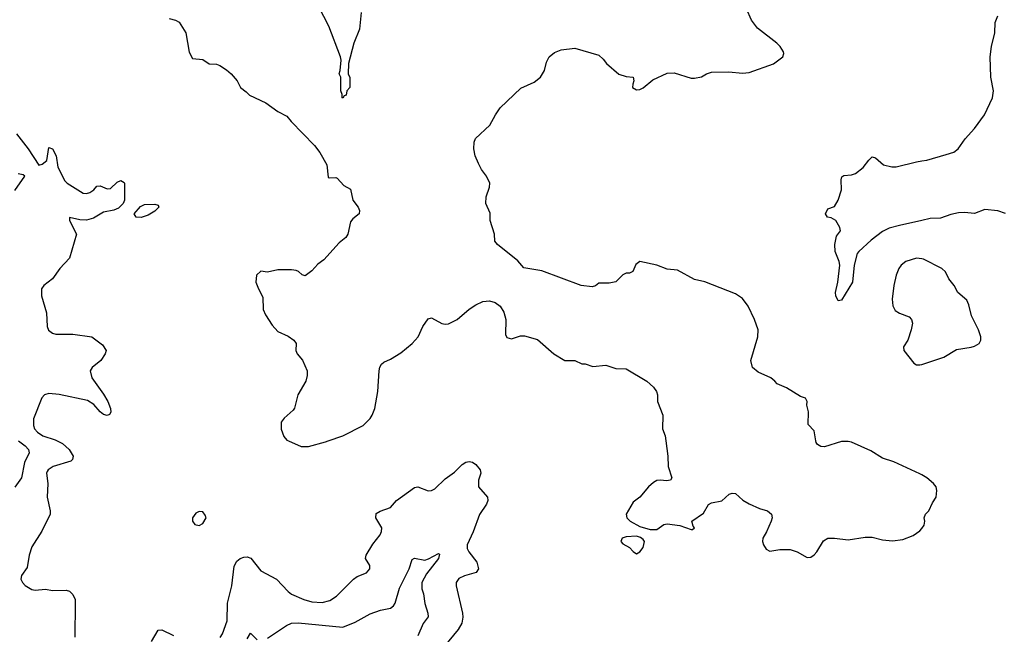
# Model space of a CAD drawing. Header units: inches. Extents: x 1384664 to 1536621, y 460766 to 646467.
# Tile 209 of 256: x 1454719 to 1460484, y 568867 to 572467. Entities that reach past the tile are written whole.
import ezdxf

# ---------------------------------------------------------------- set-up
doc = ezdxf.new("R2010")
doc.units = ezdxf.units.IN
doc.header["$MEASUREMENT"] = 0
for name, color, linetype in [('B4556', 7, 'Continuous'), ('B4557', 7, 'Continuous'), ('B4566', 7, 'Continuous'), ('B4567', 7, 'Continuous')]:
    doc.layers.add(name, color=color, linetype=linetype)

msp = doc.modelspace()

# ---------------------------------------------------------------- linework, layer by layer
at = {"layer": 'B4556', "color": 5}
for points, elevation in [([(1454711.6, 570000), (1454751, 569970), (1454770.2, 569950), (1454774, 569930), (1454747.5, 569872.5), (1454730, 569784), (1454690, 569729.7)], 760), ([(1454938.5, 570000), (1454970, 569984.5), (1455007.9, 569950), (1455032.4, 569910), (1455028.2, 569890), (1455018.2, 569881.8), (1454914.9, 569850), (1454884.4, 569830), (1454879.9, 569820.1), (1454875.8, 569810), (1454883.7, 569750), (1454880.2, 569670), (1454896.9, 569590), (1454896.5, 569570), (1454848.2, 569471.8), (1454790, 569379.6), (1454773.4, 569330), (1454762.4, 569257.6), (1454729.3, 569210.7), (1454725.5, 569190), (1454734.3, 569170), (1454750, 569151.8), (1454790, 569129.1), (1454810, 569125.2), (1454870, 569132.2), (1454910, 569124.4), (1454990, 569126), (1455010, 569119.1), (1455030, 569100.7), (1455042.6, 569070), (1455044, 569050), (1455040.7, 568850)], 780), ([(1456291.9, 570000), (1456367.2, 569967.2), (1456410, 569966.2), (1456510, 569994.6), (1456525.2, 570000)], 820), ([(1458501.3, 570000), (1458513, 569910), (1458515.8, 569850), (1458537.1, 569782.9), (1458530, 569769.6), (1458505.4, 569765.4), (1458470, 569769.5), (1458450, 569767), (1458430, 569757), (1458400.7, 569730), (1458350, 569669.3), (1458310, 569641.2), (1458270.5, 569570), (1458272.7, 569550), (1458292.7, 569530), (1458350, 569498), (1458410, 569480.4), (1458450, 569481.6), (1458489.7, 569510.3), (1458510, 569514.3), (1458584.7, 569504.7), (1458650, 569480.5), (1458658.4, 569481.6), (1458669, 569490), (1458661.2, 569501.2), (1458653.2, 569530), (1458722.9, 569577.1), (1458752.3, 569627.7), (1458770, 569636.3), (1458830, 569648), (1458872.1, 569687.9), (1458890, 569694), (1458909.3, 569690.7), (1458952.3, 569652.3), (1458990, 569630.6), (1459050, 569603.8), (1459098, 569590), (1459120.7, 569570), (1459124, 569550), (1459118, 569530), (1459092.1, 569467.9), (1459070.6, 569430), (1459068.5, 569410), (1459073.4, 569390), (1459090, 569364.9), (1459110, 569353.4), (1459170, 569363.6), (1459230, 569362.7), (1459270, 569350.2), (1459330, 569316.5), (1459350, 569318.6), (1459370, 569331.4), (1459385.8, 569350), (1459425.4, 569414.6), (1459450, 569430.3), (1459489.7, 569430.3), (1459570, 569420.2), (1459670, 569434.9), (1459710, 569436.5), (1459770, 569419.5), (1459830, 569414.4), (1459890, 569421.7), (1459950, 569444.9), (1459990, 569472), (1460000, 569485.7)], 820), ([(1460000, 569800.9), (1459990, 569807), (1459836.2, 569876.2), (1459770, 569898.9), (1459702.2, 569942.2), (1459590, 569991.5), (1459570, 569996.9), (1459530, 569996.9), (1459430, 569964.7), (1459410, 569966.9), (1459390, 569978), (1459382.4, 569990), (1459380.5, 570000)], 820), ([(1455891.9, 568848.1), (1455906.2, 568870), (1455933.6, 568946.4), (1455934.7, 569050), (1455961.5, 569150), (1455974.9, 569265.1), (1455990, 569294.9), (1456009.3, 569310.7), (1456030, 569318), (1456050, 569319.7), (1456072.9, 569312.9), (1456130, 569238.9), (1456221.5, 569190), (1456290, 569116.9), (1456310, 569101.5), (1456383, 569070), (1456430, 569057.6), (1456490, 569052.3), (1456535, 569065), (1456572.8, 569090), (1456672.3, 569190), (1456694.8, 569205.2), (1456750, 569226.7), (1456768.2, 569250), (1456767.8, 569270), (1456743.7, 569310), (1456746.6, 569330), (1456786, 569394), (1456829.5, 569450.5), (1456838, 569470), (1456839.6, 569490), (1456804.7, 569550), (1456806.1, 569573.9), (1456830, 569588.7), (1456890, 569608.8), (1456925.7, 569650), (1457030, 569727.2), (1457050, 569730.3), (1457110, 569706.5), (1457130, 569709), (1457150, 569718.5), (1457210, 569776.9), (1457264, 569816), (1457310, 569862.4), (1457330, 569875.8), (1457350, 569878.7), (1457370, 569874.3), (1457390, 569860.8), (1457415, 569830), (1457419.3, 569810), (1457404.4, 569770), (1457404.6, 569730), (1457458, 569670), (1457459.1, 569650), (1457451.1, 569630), (1457410, 569567.8), (1457373.8, 569466.2), (1457338, 569390), (1457338.5, 569370), (1457349, 569350), (1457395.5, 569290), (1457405.2, 569250), (1457390.9, 569229.1), (1457324, 569210), (1457290, 569193.7), (1457274.9, 569170), (1457273.4, 569150), (1457312, 568990), (1457313.7, 568966.3), (1457307.1, 568932.9), (1457285.1, 568894.9), (1457159.1, 568740.9)], 780), ([(1456170, 568843.8), (1456281, 568919), (1456310, 568931.8), (1456350, 568933.9), (1456610.6, 568909.4), (1456682.6, 568937.4), (1456770, 568986.3), (1456832, 569008), (1456890, 569020.2), (1456906.4, 569033.6), (1456916.4, 569050), (1456942.7, 569137.3), (1456998.5, 569250), (1457015.9, 569304.1), (1457030, 569313), (1457090, 569301.8), (1457111.6, 569308.4), (1457170, 569340.7), (1457175.8, 569335.8), (1457170.2, 569310), (1457099.6, 569220.4), (1457072.4, 569170), (1457073.1, 569133.1), (1457083.5, 569103.5), (1457090, 569046.8), (1457108.2, 568990), (1457110.3, 568970), (1457081.1, 568930), (1457050, 568857.7)], 760), ([(1455490, 568823.7), (1455530, 568891.8), (1455550, 568892.7), (1455619.4, 568859.4)], 780), ([(1456050, 568840.7), (1456070, 568873.4), (1456110, 568835.3)], 760)]:
    msp.add_lwpolyline(points, dxfattribs=dict(at, elevation=elevation))
at = {"layer": 'B4556', "color": 5, "elevation": 820}
for points in [[(1455770, 569586), (1455750, 569576), (1455730.7, 569550), (1455730.7, 569530), (1455744, 569510), (1455770, 569503.7), (1455790, 569515.5), (1455809.6, 569550), (1455805.4, 569565.4), (1455790, 569585.2)], [(1458330, 569442), (1458270, 569438), (1458246, 569430), (1458238.8, 569410), (1458250, 569396), (1458290, 569376), (1458310, 569351), (1458330, 569338.8), (1458350, 569350.7), (1458370, 569376), (1458377.6, 569410), (1458370, 569422.7), (1458354.3, 569434.3)]]:
    msp.add_lwpolyline(points, close=True, dxfattribs=at)
at = {"layer": 'B4557', "color": 5}
for points, elevation in [([(1456718, 572510), (1456709.1, 572410.9), (1456675.8, 572330), (1456644.7, 572210), (1456642, 572150), (1456651.6, 572128.4), (1456652, 572070), (1456634, 572050), (1456630, 572026), (1456618, 572022), (1456610, 572008), (1456606, 572010), (1456606, 572030), (1456598, 572050), (1456598, 572130), (1456589.2, 572150), (1456595.3, 572170), (1456601.2, 572230), (1456597.2, 572250), (1456528.8, 572430), (1456470, 572542.4)], 820), ([(1459380.5, 570000), (1459370, 570058), (1459335.3, 570095.3), (1459337.6, 570170), (1459326.6, 570210), (1459329.2, 570230), (1459319, 570250), (1459290, 570259.5), (1459209.3, 570310), (1459153.4, 570333.4), (1459140.9, 570350), (1459116, 570370), (1459043.3, 570403.3), (1459009.6, 570430), (1458998.7, 570470), (1459040.9, 570610), (1459042.9, 570650), (1459022, 570710), (1458984, 570790), (1458950, 570834.3), (1458910, 570860.5), (1458731.1, 570931.1), (1458670, 570945.4), (1458570, 570999.6), (1458510, 571005.6), (1458449.6, 571029.6), (1458350, 571051.6), (1458325.9, 571034.1), (1458307.7, 570992.3), (1458290, 570982.7), (1458270, 570982.7), (1458250, 570973.2), (1458210, 570932), (1458170, 570922.9), (1458110, 570924), (1458090, 570908.7), (1458070, 570902.7), (1458006.6, 570910), (1457776.3, 570996.3), (1457670, 571014.6), (1457635.2, 571055.2), (1457515.4, 571150), (1457501.3, 571170), (1457499.6, 571210), (1457474, 571290), (1457473.3, 571333.3), (1457447.9, 571390), (1457449.8, 571430), (1457470, 571486.8), (1457470.8, 571510), (1457452.3, 571550), (1457422.6, 571590), (1457404.2, 571624.2), (1457385.1, 571670), (1457376.9, 571710), (1457379.6, 571750), (1457388.1, 571771.9), (1457471.5, 571848.5), (1457503.7, 571910), (1457532.3, 571950), (1457653.4, 572066.6), (1457730, 572101.8), (1457768.6, 572130), (1457791.1, 572168.9), (1457802.5, 572217.5), (1457818.7, 572250), (1457850, 572275.5), (1457890, 572290.2), (1457970, 572299.6), (1458110, 572260.4), (1458135.8, 572235.8), (1458154, 572210), (1458227.6, 572147.6), (1458270, 572133.7), (1458311.3, 572130), (1458314.8, 572110), (1458307.7, 572090), (1458306.8, 572070), (1458330, 572057.3), (1458350, 572059.1), (1458370, 572067.7), (1458425.4, 572114.6), (1458510, 572154.4), (1458550, 572155.8), (1458650, 572125.5), (1458670, 572123.8), (1458710, 572132.4), (1458739.3, 572150), (1458770, 572159.6), (1458870, 572162.7), (1458950, 572154), (1458990, 572157.4), (1459131.7, 572208.3), (1459187, 572250), (1459192.6, 572270), (1459190, 572279), (1459171.3, 572310), (1459151.3, 572330), (1459038.3, 572418.3), (1459004.1, 572464.1), (1458973.3, 572530)], 820), ([(1455594, 572474), (1455630, 572464.9), (1455652.4, 572452.4), (1455690.5, 572390), (1455710, 572278), (1455730, 572240.5), (1455790, 572234.9), (1455828.8, 572208.8), (1455870, 572206.7), (1455890, 572199.5), (1455930, 572173.7), (1455956.4, 572150), (1455992.7, 572110), (1456010.5, 572070.5), (1456045.2, 572045.2), (1456064.4, 572024.4), (1456160, 571980), (1456230, 571930.4), (1456282.6, 571902.6), (1456308.8, 571870), (1456444.9, 571730), (1456476.4, 571690), (1456516.7, 571616.7), (1456525.1, 571545.1), (1456530, 571540.7), (1456570, 571542), (1456578, 571538), (1456615.9, 571495.9), (1456655.1, 571475.1), (1456670, 571411), (1456700.7, 571370), (1456707.3, 571350), (1456706, 571330), (1456670, 571301.2), (1456656.1, 571283.9), (1456639.5, 571210), (1456628.2, 571191.8), (1456590, 571160.5), (1456499.9, 571060.1), (1456464.1, 571035.9), (1456430, 570996.9), (1456390, 570967.3), (1456372.5, 570972.5), (1456351.9, 570991.9), (1456338.3, 570998.3), (1456310, 571002.9), (1456230, 571002), (1456170, 570988.7), (1456130, 570994), (1456104.7, 570970), (1456102, 570930), (1456116, 570890), (1456141.4, 570841.4), (1456143.6, 570770), (1456158, 570738), (1456197.1, 570677.1), (1456230, 570641), (1456290, 570612.4), (1456324, 570590), (1456337.3, 570570), (1456336.3, 570530), (1456342.8, 570510), (1456373.5, 570473.5), (1456402, 570410), (1456402, 570382), (1456393.7, 570350), (1456347.8, 570270), (1456328.3, 570191.7), (1456320.5, 570179.5), (1456267.5, 570132.5), (1456250.3, 570109.7), (1456248.9, 570068.9), (1456265.3, 570025.3), (1456283.6, 570003.6), (1456291.9, 570000)], 820), ([(1454699, 571799), (1454769, 571710), (1454830, 571616), (1454850, 571620.5), (1454876.8, 571643.2), (1454890, 571718), (1454910, 571711), (1454932.4, 571670), (1454942.4, 571602.4), (1454983.4, 571523.4), (1454996, 571510), (1455090, 571450.4), (1455110, 571449.3), (1455130, 571454.3), (1455153.5, 571470), (1455170, 571492.7), (1455190, 571494.6), (1455230, 571476.9), (1455250, 571478.5), (1455290, 571514.6), (1455310, 571525.7), (1455330, 571514.4), (1455332.8, 571507.2), (1455332.9, 571410), (1455325, 571390), (1455296.8, 571363.2), (1455270, 571351.4), (1455210, 571340.3), (1455150, 571304.1), (1455110, 571292.7), (1455070, 571295), (1455010.7, 571309.3), (1455010.3, 571290), (1455050.3, 571210), (1455010.3, 571070), (1454954, 571010), (1454911.1, 570948.9), (1454859.1, 570910), (1454846.7, 570890), (1454847, 570850), (1454874.9, 570750), (1454878.8, 570670), (1454887.9, 570647.9), (1454911.3, 570630), (1454930, 570624.4), (1455030, 570624.9), (1455140.7, 570610), (1455202.8, 570562.8), (1455224.9, 570530), (1455218.4, 570510), (1455193.1, 570470), (1455142.4, 570430), (1455130.5, 570410), (1455141.6, 570370), (1455210, 570272.7), (1455234.3, 570230), (1455250.3, 570189.7), (1455251.8, 570168.2), (1455245.2, 570154.8), (1455230, 570147.8), (1455210, 570153.6), (1455190, 570169.7), (1455152.9, 570212.9), (1455115.8, 570235.8), (1454949.3, 570270.7), (1454890, 570277.3), (1454864, 570270), (1454847.4, 570252.6), (1454799.5, 570130), (1454799.6, 570090), (1454806, 570070), (1454822.7, 570050), (1454854.4, 570030), (1454926.1, 570006.1), (1454938.5, 570000)], 780), ([(1460000, 571291.3), (1459870, 571262.2), (1459810, 571245.5), (1459770, 571227.1), (1459704.9, 571175.1), (1459631.8, 571110), (1459622.8, 571097.2), (1459604.3, 571030), (1459594.1, 570930), (1459530, 570824.5), (1459510, 570820.5), (1459498.2, 570850), (1459496, 570870), (1459509.8, 570930), (1459521.6, 571030), (1459517.7, 571050), (1459492.8, 571110), (1459491.5, 571150), (1459501.5, 571198.5), (1459525.1, 571230), (1459521.6, 571250), (1459497.8, 571290), (1459470, 571306.4), (1459449.4, 571310), (1459436.2, 571330), (1459450, 571359.1), (1459490, 571373), (1459510, 571410.6), (1459529.6, 571469.6), (1459528.2, 571530), (1459532.9, 571547.1), (1459545.1, 571554.9), (1459590, 571559), (1459613.2, 571566.8), (1459657.7, 571602.3), (1459690, 571644.9), (1459710, 571663), (1459730, 571657.6), (1459776.2, 571616.2), (1459825.2, 571605.2), (1459850, 571604.6), (1459970, 571634.4), (1460000, 571639.5)], 780), ([(1454690, 571466), (1454748, 571550), (1454739, 571559), (1454710, 571564)], 780), ([(1460000, 571065.4), (1459970, 571070.5), (1459906.7, 571050), (1459880.6, 571030), (1459865.7, 571010), (1459850.8, 570970), (1459836.8, 570910), (1459826.3, 570830), (1459831.8, 570791.8), (1459844.4, 570764.4), (1459870, 570747.2), (1459927.4, 570727.4), (1459941.3, 570710), (1459945.7, 570690), (1459938.6, 570650), (1459918.2, 570590), (1459892.9, 570550), (1459896.1, 570530), (1459954.8, 570454.8), (1459970, 570444.9), (1459990, 570444.6), (1460000, 570447.8)], 820), ([(1456525.2, 570000), (1456610, 570030.3), (1456729.8, 570090.2), (1456769.8, 570130.2), (1456782.6, 570150), (1456797.4, 570190), (1456816, 570290), (1456823.5, 570410), (1456827.4, 570432.6), (1456837, 570450), (1456850, 570461.6), (1456890, 570479.5), (1456950, 570515.6), (1457017.3, 570570), (1457052.1, 570610), (1457078.7, 570670), (1457110, 570714.8), (1457130, 570720.7), (1457190, 570688.5), (1457210, 570683.8), (1457230, 570686), (1457279.3, 570710), (1457350, 570770.6), (1457390, 570797.3), (1457430, 570817.3), (1457470, 570820.7), (1457502, 570810), (1457532, 570790), (1457554, 570754), (1457564.9, 570710), (1457564, 570624), (1457570, 570606), (1457598, 570598), (1457650, 570614.9), (1457675.2, 570615.2), (1457750, 570593.4), (1457846, 570510), (1457910, 570470.8), (1457970, 570470.7), (1458010, 570450.8), (1458030, 570450.8), (1458075.2, 570435.2), (1458150, 570443.6), (1458210, 570424.2), (1458270, 570421.3), (1458390.7, 570350), (1458430, 570314.8), (1458447.3, 570290), (1458453.4, 570270), (1458454, 570230), (1458484.9, 570150), (1458481.6, 570070), (1458497.3, 570030), (1458501.3, 570000)], 820)]:
    msp.add_lwpolyline(points, dxfattribs=dict(at, elevation=elevation))
at = {"layer": 'B4557', "color": 5, "elevation": 780}
msp.add_lwpolyline([(1455430, 571309.1), (1455401.2, 571310), (1455388.3, 571330), (1455426.2, 571373.8), (1455450, 571385.2), (1455510, 571386.4), (1455530, 571381), (1455533.1, 571370), (1455510, 571346.2), (1455470, 571323.1)], close=True, dxfattribs=at)
at = {"layer": 'B4566', "color": 5, "elevation": 820}
msp.add_lwpolyline([(1460000, 569485.7), (1460014.5, 569505.5), (1460017.7, 569530), (1460014.7, 569550), (1460021.6, 569570), (1460041.6, 569590), (1460062.9, 569637.1), (1460085.2, 569670), (1460089, 569710), (1460084, 569730), (1460069, 569750), (1460030, 569782.7), (1460000, 569800.9)], dxfattribs=at)
at = {"layer": 'B4567', "color": 5}
for points, elevation in [([(1460000, 571639.5), (1460030, 571644.5), (1460143.3, 571676.7), (1460188.1, 571691.9), (1460214.3, 571710), (1460255.4, 571770), (1460310, 571828.9), (1460368.6, 571910), (1460415.4, 572010), (1460421.1, 572050), (1460405.3, 572130), (1460400.4, 572250), (1460407.9, 572310), (1460428.7, 572390), (1460429.8, 572450), (1460446.3, 572490)], 780), ([(1460490, 571332.5), (1460446.8, 571346.8), (1460370, 571354.8), (1460310, 571332.4), (1460250, 571338.3), (1460215, 571335), (1460170, 571326.7), (1460110, 571303.9), (1460050, 571302.5), (1460000, 571291.3)], 780), ([(1460000, 570447.8), (1460129.2, 570490), (1460204.8, 570535.2), (1460290, 570548), (1460310, 570554.9), (1460335.6, 570570), (1460345.6, 570590), (1460345.6, 570610), (1460333.3, 570650), (1460291.9, 570731.9), (1460276.2, 570796.2), (1460263.8, 570823.8), (1460211.1, 570870), (1460190.9, 570910), (1460158.8, 570950), (1460140.3, 570990), (1460117.7, 571010), (1460010, 571063.7), (1460000, 571065.4)], 820)]:
    msp.add_lwpolyline(points, dxfattribs=dict(at, elevation=elevation))

doc.saveas('drawing.dxf')
